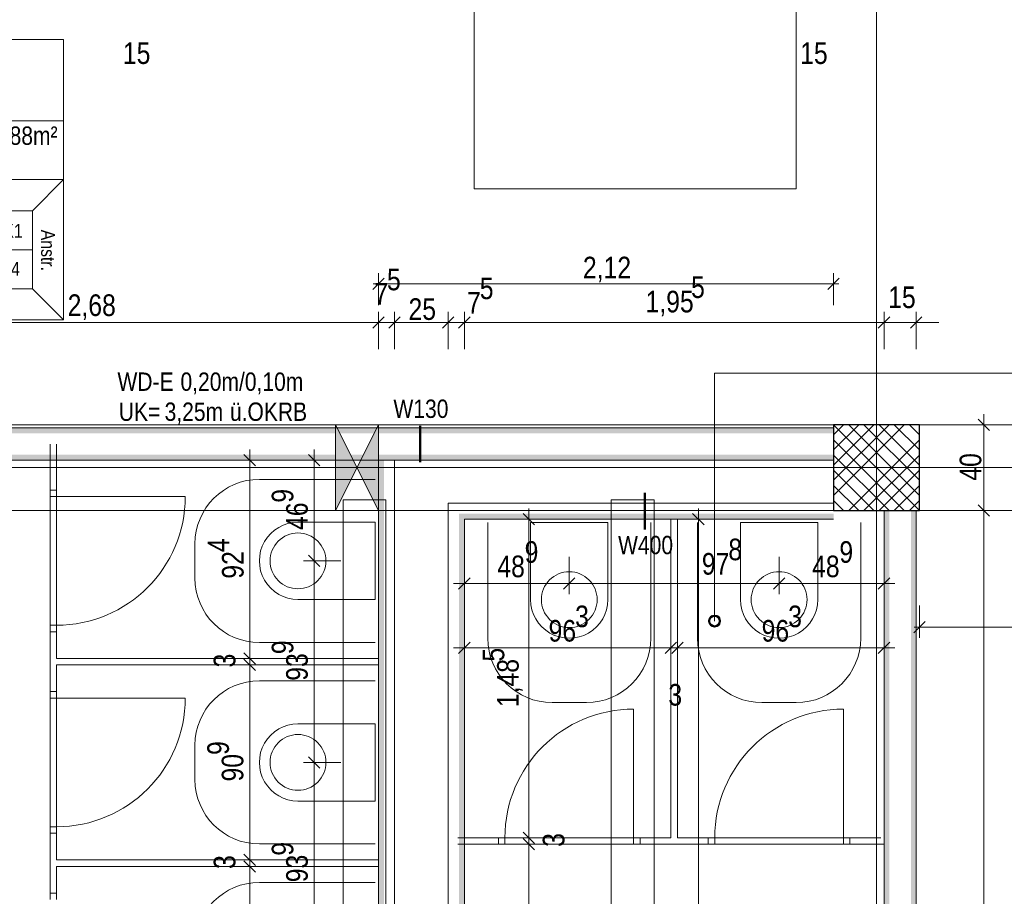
# Model space of a CAD drawing. Extents: x -634 to 300, y 62 to 1102.
# Tile 99 of 125: x -402 to -310, y 726 to 808. Entities that reach past the tile are written whole.
import ezdxf
from ezdxf.lldxf.tags import DXFTag

# ---------------------------------------------------------------- set-up
doc = ezdxf.new("R2010")
doc.units = 0
doc.layers.get('0').update_dxf_attribs({"lineweight": 13})
for name, color, linetype, lineweight, true_color in [('00 -Bauelemente -Gipskarton', 7, 'Continuous', 9, 0xff7fe6), ('30 -33 Aussenwände- 3 Aussenstützen', 7, 'Continuous', 50, 0x0000dd), ('30 -34 Innenwände- 11 Durchbruch', 4, 'Continuous', 9, 0x00ffff), ('30 -34 Innenwände- 2 nichttragend', 7, 'Continuous', 18, 0xff7fe6), ('30 -34 Innenwände- 4 Türen_Fenster', 9, 'Continuous', 15, 0x808080), ('30 -35 Decken- 1 Konstruktion-Träger- Stahlbeton', 7, 'Continuous', 13, 0x33aa00), ('60 -61 Ausstattung -1 Möbel -verdeckt', 9, 'grob-A06CPVZVL0', 13, 0x808080), ('70 -72 Beschriftung- 8 barrierefrei', 7, 'grob-A06CPVZVL0', 9, 0x888888), ('70 -75 Raumstempel- 1 Raumstempel-A06CPVZWL0', 1, 'Continuous', 50, 0xff0000), ('70 -75 Raumstempel-2 Verweislinie', 3, 'Continuous', 9, 0x00ff00), ('70 -76 Bemaßung- 2 Allgemein', 9, 'Continuous', 5, 0x808080)]:
    doc.layers.add(name, color=color, linetype=linetype, lineweight=lineweight, true_color=true_color)
for name, color, linetype, lineweight in [('30 -35 Decken- 1 Konstruktion-Träger- Stahl Hohlprofil', 7, 'grob-A06CPVZVL0', 9), ('40 -41 Abwasser_Wasser_Gas- 1 Abwasser + sanitäre Anlagen', 7, 'Continuous', 9), ('70 -71 Achsen- 1 Gebäudeachsen', 7, 'STRICHPUNKT2-A06CPW00L0', 18), ('70 -75 Raumstempel- 3 Wandstempel', 7, 'Continuous', 50), ('Keine-1-A06CPVZZL0', 7, 'Continuous', 15)]:
    doc.layers.add(name, color=color, linetype=linetype, lineweight=lineweight)
doc.styles.get("Standard").update_dxf_attribs({"font": 'ARIALN.TTF'})
tags = doc.linetypes.add('grob-A06CPVZVL0', pattern=[14, 3, -8, 3]).pattern_tags.tags
tags[8:9] = [DXFTag(74, 4), DXFTag(75, 0), DXFTag(340, '0'), DXFTag(46, 0.0), DXFTag(50, 0.0), DXFTag(44, 0.0), DXFTag(45, 0.0)]
tags[6:7] = [DXFTag(74, 4), DXFTag(75, 0), DXFTag(340, '0'), DXFTag(46, 0.0), DXFTag(50, 0.0), DXFTag(44, 0.0), DXFTag(45, 0.0)]
tags[4:5] = [DXFTag(74, 4), DXFTag(75, 0), DXFTag(340, '0'), DXFTag(46, 0.0), DXFTag(50, 0.0), DXFTag(44, 0.0), DXFTag(45, 0.0)]
tags = doc.linetypes.add('STRICHPUNKT2-A06CPW00L0', pattern=[12.7, 6.35, -3.175, 0, -3.175]).pattern_tags.tags
tags[10:11] = [DXFTag(74, 4), DXFTag(75, 0), DXFTag(340, '0'), DXFTag(46, 0.0), DXFTag(50, 0.0), DXFTag(44, 0.0), DXFTag(45, 0.0)]
tags[8:9] = [DXFTag(74, 4), DXFTag(75, 0), DXFTag(340, '0'), DXFTag(46, 0.0), DXFTag(50, 0.0), DXFTag(44, 0.0), DXFTag(45, 0.0)]
tags[6:7] = [DXFTag(74, 4), DXFTag(75, 0), DXFTag(340, '0'), DXFTag(46, 0.0), DXFTag(50, 0.0), DXFTag(44, 0.0), DXFTag(45, 0.0)]
tags[4:5] = [DXFTag(74, 4), DXFTag(75, 0), DXFTag(340, '0'), DXFTag(46, 0.0), DXFTag(50, 0.0), DXFTag(44, 0.0), DXFTag(45, 0.0)]

# ---------------------------------------------------------------- blocks, each defined once
blk = doc.blocks.new('Referenz-A06CPW02L0')
at = {"layer": '00 -Bauelemente -Gipskarton', "color": 0, "linetype": 'Continuous', "lineweight": 0, "ltscale": 0.13}
for points in [[(-435.333, 769.584), (-435.333, 769.334), (-326.033, 769.584), (-326.033, 769.334)], [(-435.333, 769.334), (-435.333, 769.084), (-326.033, 769.334), (-326.033, 769.084)], [(-326.033, 767.084), (-422.533, 767.084), (-326.033, 766.834), (-422.283, 766.834)], [(-326.033, 766.834), (-422.283, 766.834), (-326.033, 766.584), (-422.033, 766.584)], [(-368.433, 672.684), (-368.183, 672.684), (-368.433, 766.584), (-368.183, 766.584)], [(-368.183, 672.434), (-367.933, 672.434), (-368.183, 766.584), (-367.933, 766.584)], [(-360.933, 761.584), (-360.933, 672.184), (-360.683, 761.334), (-360.683, 672.434)], [(-326.033, 761.584), (-360.933, 761.584), (-326.033, 761.334), (-360.683, 761.334)], [(-321.333, 761.884), (-321.333, 640.184), (-321.083, 761.884), (-321.083, 639.934)], [(-321.083, 761.884), (-321.083, 639.934), (-320.833, 761.884), (-320.833, 639.684)], [(-318.833, 761.884), (-318.833, 637.684), (-318.583, 761.884), (-318.583, 637.434)], [(-318.583, 761.884), (-318.583, 637.434), (-318.333, 761.884), (-318.333, 637.184)], [(-360.683, 761.334), (-360.683, 672.434), (-360.433, 761.084), (-360.433, 672.684)], [(-326.033, 761.334), (-360.683, 761.334), (-326.033, 761.084), (-360.433, 761.084)]]:
    blk.add_solid(points, dxfattribs=at)
at = {"layer": '30 -33 Aussenwände- 3 Aussenstützen', "color": 0, "lineweight": 9}
for p, q in [((-326.033, 769.884), (-318.033, 761.884)), ((-319.448, 769.884), (-326.033, 763.298)), ((-320.862, 769.884), (-326.033, 764.712)), ((-322.276, 769.884), (-326.033, 766.126)), ((-323.69, 769.884), (-326.033, 767.54)), ((-325.104, 769.884), (-326.033, 768.955)), ((-324.619, 769.884), (-318.033, 763.298)), ((-323.205, 769.884), (-318.033, 764.712)), ((-321.791, 769.884), (-318.033, 766.126)), ((-320.376, 769.884), (-318.033, 767.54)), ((-318.962, 769.884), (-318.033, 768.955)), ((-326.033, 768.469), (-319.448, 761.884)), ((-318.033, 768.469), (-324.619, 761.884)), ((-326.033, 767.055), (-320.862, 761.884)), ((-318.033, 767.055), (-323.205, 761.884)), ((-322.033, 766.884), (-322.033, 764.884)), ((-326.033, 765.641), (-322.276, 761.884)), ((-323.033, 765.884), (-321.033, 765.884)), ((-318.033, 765.641), (-321.791, 761.884)), ((-326.033, 764.227), (-323.69, 761.884)), ((-318.033, 764.227), (-320.376, 761.884)), ((-326.033, 762.812), (-325.104, 761.884)), ((-318.033, 762.812), (-318.962, 761.884))]:
    blk.add_line(p, q, dxfattribs=at)
at = {"layer": '30 -33 Aussenwände- 3 Aussenstützen', "color": 0, "linetype": 'Continuous', "lineweight": 25, "ltscale": 0.25}
for p, q in [((-318.033, 769.884), (-326.033, 769.884)), ((-326.033, 769.884), (-326.033, 761.884)), ((-318.033, 761.884), (-318.033, 769.884)), ((-326.033, 761.884), (-318.033, 761.884))]:
    blk.add_line(p, q, dxfattribs=at)
at = {"layer": '30 -34 Innenwände- 11 Durchbruch', "color": 0, "linetype": 'Continuous', "ltscale": 0.13}
for p, q in [((-372.433, 769.884), (-368.433, 769.884)), ((-368.433, 769.884), (-372.433, 761.884)), ((-368.433, 761.884), (-372.433, 769.884)), ((-372.433, 761.884), (-372.433, 769.884)), ((-368.433, 761.884), (-368.433, 769.884)), ((-372.433, 761.884), (-368.433, 761.884))]:
    blk.add_line(p, q, dxfattribs=at)
for points in [[(-372.433, 761.884), (-372.433, 769.884), (-370.433, 765.884)], [(-370.433, 765.884), (-368.433, 769.884), (-368.433, 761.884)]]:
    blk.add_solid(points, dxfattribs=at)
at = {"layer": '30 -34 Innenwände- 2 nichttragend', "color": 0, "linetype": 'Continuous', "ltscale": 0.18}
for p, q in [((-435.333, 769.584), (-326.033, 769.584)), ((-399.033, 768.084), (-399.033, 763.794)), ((-398.433, 768.084), (-398.433, 763.794)), ((-422.033, 766.584), (-326.033, 766.584)), ((-368.433, 766.584), (-368.433, 672.684)), ((-366.933, 766.584), (-366.933, 672.684)), ((-399.033, 763.794), (-398.433, 763.794)), ((-399.033, 763.794), (-398.433, 763.794)), ((-361.933, 762.584), (-326.033, 762.584)), ((-361.933, 672.684), (-361.933, 762.584)), ((-318.333, 761.884), (-321.333, 761.884)), ((-321.333, 640.184), (-321.333, 761.884)), ((-318.333, 637.184), (-318.333, 761.884)), ((-360.433, 761.084), (-326.033, 761.084)), ((-360.433, 672.684), (-360.433, 761.084)), ((-341.183, 731.384), (-341.183, 761.084)), ((-340.583, 731.384), (-340.583, 761.084)), ((-399.033, 750.594), (-399.033, 745.014)), ((-399.033, 750.594), (-398.433, 750.594)), ((-399.033, 750.594), (-398.433, 750.594)), ((-398.433, 750.594), (-398.433, 748.104)), ((-398.433, 748.104), (-368.433, 748.104)), ((-398.433, 747.504), (-398.433, 745.014)), ((-398.433, 747.504), (-368.433, 747.504)), ((-399.033, 745.014), (-398.433, 745.014)), ((-399.033, 745.014), (-398.433, 745.014)), ((-399.033, 731.814), (-399.033, 726.234)), ((-399.033, 731.814), (-398.433, 731.814)), ((-399.033, 731.814), (-398.433, 731.814)), ((-398.433, 731.814), (-398.433, 729.324)), ((-361.033, 731.384), (-357.258, 731.384)), ((-357.258, 730.784), (-357.258, 731.384)), ((-357.258, 730.784), (-357.258, 731.384)), ((-344.058, 731.384), (-341.183, 731.384)), ((-344.058, 730.784), (-344.058, 731.384)), ((-344.058, 730.784), (-344.058, 731.384)), ((-340.583, 731.384), (-337.708, 731.384)), ((-337.708, 730.784), (-337.708, 731.384)), ((-337.708, 730.784), (-337.708, 731.384)), ((-324.508, 731.384), (-321.633, 731.384)), ((-324.508, 730.784), (-324.508, 731.384)), ((-324.508, 730.784), (-324.508, 731.384)), ((-361.033, 730.784), (-357.258, 730.784)), ((-344.058, 730.784), (-337.708, 730.784)), ((-324.508, 730.784), (-321.333, 730.784)), ((-398.433, 729.324), (-368.433, 729.324)), ((-398.433, 728.724), (-398.433, 726.234)), ((-398.433, 728.724), (-368.433, 728.724)), ((-399.033, 726.234), (-398.433, 726.234)), ((-399.033, 726.234), (-398.433, 726.234))]:
    blk.add_line(p, q, dxfattribs=at)
at = {"layer": '30 -34 Innenwände- 4 Türen_Fenster', "color": 0}
for p, q in [((-399.033, 763.194), (-399.033, 763.794)), ((-399.033, 763.794), (-398.433, 763.794)), ((-398.433, 763.794), (-398.433, 763.194)), ((-398.433, 763.194), (-399.033, 763.194)), ((-399.033, 750.594), (-399.033, 751.194)), ((-399.033, 751.194), (-398.433, 751.194)), ((-398.433, 750.594), (-399.033, 750.594)), ((-398.433, 751.194), (-398.433, 750.594)), ((-399.033, 744.414), (-399.033, 745.014)), ((-399.033, 745.014), (-398.433, 745.014)), ((-398.433, 745.014), (-398.433, 744.414)), ((-398.433, 744.414), (-399.033, 744.414)), ((-399.033, 731.814), (-399.033, 732.414)), ((-399.033, 732.414), (-398.433, 732.414)), ((-398.433, 732.414), (-398.433, 731.814)), ((-398.433, 731.814), (-399.033, 731.814)), ((-357.258, 731.384), (-356.658, 731.384)), ((-357.258, 730.784), (-357.258, 731.384)), ((-356.658, 731.384), (-356.658, 730.784)), ((-344.658, 731.384), (-344.058, 731.384)), ((-344.658, 730.784), (-344.658, 731.384)), ((-344.058, 731.384), (-344.058, 730.784)), ((-337.708, 731.384), (-337.108, 731.384)), ((-337.708, 730.784), (-337.708, 731.384)), ((-337.108, 731.384), (-337.108, 730.784)), ((-325.108, 731.384), (-324.508, 731.384)), ((-325.108, 730.784), (-325.108, 731.384)), ((-324.508, 731.384), (-324.508, 730.784)), ((-356.658, 730.784), (-357.258, 730.784)), ((-344.058, 730.784), (-344.658, 730.784)), ((-337.108, 730.784), (-337.708, 730.784)), ((-324.508, 730.784), (-325.108, 730.784)), ((-399.033, 725.634), (-399.033, 726.234)), ((-399.033, 726.234), (-398.433, 726.234)), ((-398.433, 726.234), (-398.433, 725.634))]:
    blk.add_line(p, q, dxfattribs=at)
at = {"layer": '30 -34 Innenwände- 4 Türen_Fenster', "color": 0, "linetype": 'Continuous', "ltscale": 0.15}
for p, q in [((-399.033, 763.194), (-398.433, 763.194)), ((-399.033, 751.194), (-399.033, 763.194)), ((-399.033, 763.194), (-399.033, 751.194)), ((-398.433, 763.194), (-398.433, 751.194)), ((-398.433, 763.194), (-398.433, 751.194)), ((-398.433, 751.194), (-399.033, 751.194)), ((-399.033, 744.414), (-398.433, 744.414)), ((-399.033, 732.414), (-399.033, 744.414)), ((-399.033, 744.414), (-399.033, 732.414)), ((-398.433, 744.414), (-398.433, 732.414)), ((-398.433, 744.414), (-398.433, 732.414)), ((-398.433, 732.414), (-399.033, 732.414)), ((-356.658, 730.784), (-356.658, 731.384)), ((-356.658, 731.384), (-344.658, 731.384)), ((-356.658, 731.384), (-344.658, 731.384)), ((-344.658, 731.384), (-344.658, 730.784)), ((-337.108, 730.784), (-337.108, 731.384)), ((-337.108, 731.384), (-325.108, 731.384)), ((-337.108, 731.384), (-325.108, 731.384)), ((-325.108, 731.384), (-325.108, 730.784)), ((-344.658, 730.784), (-356.658, 730.784)), ((-356.658, 730.784), (-344.658, 730.784)), ((-325.108, 730.784), (-337.108, 730.784)), ((-337.108, 730.784), (-325.108, 730.784))]:
    blk.add_line(p, q, dxfattribs=at)
at = {"layer": '30 -34 Innenwände- 4 Türen_Fenster', "color": 0, "linetype": 'grob-A06CPVZVL0', "ltscale": 0.15}
for p, q in [((-398.433, 763.194), (-386.433, 763.194)), ((-398.433, 744.414), (-386.433, 744.414)), ((-344.658, 731.384), (-344.658, 743.384)), ((-325.108, 731.384), (-325.108, 743.384))]:
    blk.add_line(p, q, dxfattribs=at)
for centre, major_axis in [((-398.433, 763.194), (0, -12)), ((-398.433, 744.414), (0, -12)), ((-344.658, 731.384), (0, 12)), ((-325.108, 731.384), (0, 12))]:
    blk.add_ellipse(centre, major_axis=major_axis, ratio=1, start_param=0, end_param=1.570796, dxfattribs=at)
at = {"layer": '30 -35 Decken- 1 Konstruktion-Träger- Stahl Hohlprofil', "color": 0, "linetype": 'grob-A06CPVZVL0', "ltscale": 0.13}
for p, q in [((-371.733, 603.884), (-371.733, 762.884)), ((-371.733, 762.884), (-367.733, 762.884)), ((-367.733, 762.884), (-367.733, 603.884)), ((-346.753, 603.884), (-346.753, 762.884)), ((-346.753, 762.884), (-342.753, 762.884)), ((-342.753, 762.884), (-342.753, 603.884))]:
    blk.add_line(p, q, dxfattribs=at)
at = {"layer": '30 -35 Decken- 1 Konstruktion-Träger- Stahlbeton', "color": 0, "linetype": 'grob-A06CPVZVL0', "lineweight": -2, "ltscale": 0.13}
for p, q in [((3.967, 769.884), (-554.534, 769.884)), ((3.967, 761.884), (-554.534, 761.884))]:
    blk.add_line(p, q, dxfattribs=at)
at = {"layer": '40 -41 Abwasser_Wasser_Gas- 1 Abwasser + sanitäre Anlagen', "color": 0, "linetype": 'Continuous', "ltscale": 0.13}
for p, q in [((-368.733, 760.794), (-375.933, 760.794)), ((-368.733, 753.594), (-368.733, 760.794)), ((-347.058, 760.784), (-354.258, 760.784)), ((-354.258, 760.784), (-354.258, 753.584)), ((-347.058, 753.584), (-347.058, 760.784)), ((-334.708, 760.784), (-327.508, 760.784)), ((-334.708, 753.584), (-334.708, 760.784)), ((-327.508, 760.784), (-327.508, 753.584)), ((-377.159, 759.486), (-376.928, 759.596)), ((-376.928, 759.596), (-376.688, 759.682)), ((-376.688, 759.682), (-376.441, 759.744)), ((-376.441, 759.744), (-376.188, 759.781)), ((-376.188, 759.781), (-375.933, 759.794)), ((-375.933, 759.794), (-375.678, 759.781)), ((-375.678, 759.781), (-375.426, 759.744)), ((-375.426, 759.744), (-375.179, 759.682)), ((-375.179, 759.682), (-374.938, 759.596)), ((-374.938, 759.596), (-374.708, 759.486)), ((-378.095, 758.638), (-377.943, 758.843)), ((-377.943, 758.843), (-377.772, 759.032)), ((-377.772, 759.032), (-377.583, 759.203)), ((-377.583, 759.203), (-377.378, 759.355)), ((-377.378, 759.355), (-377.159, 759.486)), ((-374.708, 759.486), (-374.489, 759.355)), ((-374.489, 759.355), (-374.284, 759.203)), ((-374.284, 759.203), (-374.095, 759.032)), ((-374.095, 759.032), (-373.923, 758.843)), ((-373.923, 758.843), (-373.772, 758.638)), ((-378.483, 757.701), (-378.421, 757.948)), ((-378.421, 757.948), (-378.335, 758.188)), ((-378.335, 758.188), (-378.226, 758.419)), ((-378.226, 758.419), (-378.095, 758.638)), ((-373.772, 758.638), (-373.64, 758.419)), ((-373.64, 758.419), (-373.531, 758.188)), ((-373.531, 758.188), (-373.445, 757.948)), ((-373.445, 757.948), (-373.383, 757.701)), ((-378.533, 757.194), (-378.521, 757.448)), ((-378.521, 756.939), (-378.533, 757.194)), ((-378.521, 757.448), (-378.483, 757.701)), ((-378.483, 756.686), (-378.521, 756.939)), ((-373.383, 757.701), (-373.346, 757.448)), ((-373.346, 756.939), (-373.383, 756.686)), ((-373.346, 757.448), (-373.333, 757.194)), ((-373.333, 757.194), (-373.346, 756.939)), ((-378.421, 756.439), (-378.483, 756.686)), ((-378.335, 756.199), (-378.421, 756.439)), ((-378.226, 755.968), (-378.335, 756.199)), ((-378.095, 755.749), (-378.226, 755.968)), ((-373.64, 755.968), (-373.772, 755.749)), ((-373.531, 756.199), (-373.64, 755.968)), ((-373.445, 756.439), (-373.531, 756.199)), ((-373.383, 756.686), (-373.445, 756.439)), ((-351.884, 755.876), (-351.653, 755.986)), ((-351.653, 755.986), (-351.413, 756.072)), ((-351.413, 756.072), (-351.166, 756.134)), ((-351.166, 756.134), (-350.913, 756.171)), ((-350.913, 756.171), (-350.658, 756.184)), ((-350.658, 756.184), (-350.403, 756.171)), ((-350.403, 756.171), (-350.151, 756.134)), ((-350.151, 756.134), (-349.904, 756.072)), ((-349.904, 756.072), (-349.663, 755.986)), ((-349.663, 755.986), (-349.433, 755.876)), ((-332.103, 755.986), (-332.334, 755.876)), ((-331.863, 756.072), (-332.103, 755.986)), ((-331.616, 756.134), (-331.863, 756.072)), ((-331.363, 756.171), (-331.616, 756.134)), ((-331.108, 756.184), (-331.363, 756.171)), ((-330.853, 756.171), (-331.108, 756.184)), ((-330.601, 756.134), (-330.853, 756.171)), ((-330.354, 756.072), (-330.601, 756.134)), ((-330.113, 755.986), (-330.354, 756.072)), ((-329.883, 755.876), (-330.113, 755.986)), ((-377.943, 755.544), (-378.095, 755.749)), ((-377.772, 755.355), (-377.943, 755.544)), ((-377.583, 755.184), (-377.772, 755.355)), ((-377.378, 755.032), (-377.583, 755.184)), ((-377.159, 754.901), (-377.378, 755.032)), ((-374.489, 755.032), (-374.708, 754.901)), ((-374.284, 755.184), (-374.489, 755.032)), ((-374.095, 755.355), (-374.284, 755.184)), ((-373.923, 755.544), (-374.095, 755.355)), ((-373.772, 755.749), (-373.923, 755.544)), ((-352.951, 754.809), (-352.82, 755.028)), ((-352.82, 755.028), (-352.668, 755.233)), ((-352.668, 755.233), (-352.497, 755.422)), ((-352.497, 755.422), (-352.308, 755.593)), ((-352.308, 755.593), (-352.103, 755.745)), ((-352.103, 755.745), (-351.884, 755.876)), ((-349.433, 755.876), (-349.214, 755.745)), ((-349.214, 755.745), (-349.009, 755.593)), ((-349.009, 755.593), (-348.82, 755.422)), ((-348.82, 755.422), (-348.648, 755.233)), ((-348.648, 755.233), (-348.497, 755.028)), ((-348.497, 755.028), (-348.365, 754.809)), ((-333.27, 755.028), (-333.401, 754.809)), ((-333.118, 755.233), (-333.27, 755.028)), ((-332.947, 755.422), (-333.118, 755.233)), ((-332.758, 755.593), (-332.947, 755.422)), ((-332.553, 755.745), (-332.758, 755.593)), ((-332.334, 755.876), (-332.553, 755.745)), ((-329.664, 755.745), (-329.883, 755.876)), ((-329.459, 755.593), (-329.664, 755.745)), ((-329.27, 755.422), (-329.459, 755.593)), ((-329.098, 755.233), (-329.27, 755.422)), ((-328.947, 755.028), (-329.098, 755.233)), ((-328.815, 754.809), (-328.947, 755.028)), ((-376.928, 754.791), (-377.159, 754.901)), ((-376.688, 754.705), (-376.928, 754.791)), ((-376.441, 754.643), (-376.688, 754.705)), ((-376.188, 754.606), (-376.441, 754.643)), ((-375.933, 754.594), (-376.188, 754.606)), ((-375.678, 754.606), (-375.933, 754.594)), ((-375.426, 754.643), (-375.678, 754.606)), ((-375.179, 754.705), (-375.426, 754.643)), ((-374.938, 754.791), (-375.179, 754.705)), ((-374.708, 754.901), (-374.938, 754.791)), ((-353.246, 753.838), (-353.208, 754.091)), ((-353.208, 754.091), (-353.146, 754.338)), ((-353.146, 754.338), (-353.06, 754.578)), ((-353.06, 754.578), (-352.951, 754.809)), ((-348.365, 754.809), (-348.256, 754.578)), ((-348.256, 754.578), (-348.17, 754.338)), ((-348.17, 754.338), (-348.108, 754.091)), ((-348.108, 754.091), (-348.071, 753.838)), ((-333.658, 754.091), (-333.696, 753.838)), ((-333.596, 754.338), (-333.658, 754.091)), ((-333.51, 754.578), (-333.596, 754.338)), ((-333.401, 754.809), (-333.51, 754.578)), ((-328.706, 754.578), (-328.815, 754.809)), ((-328.62, 754.338), (-328.706, 754.578)), ((-328.558, 754.091), (-328.62, 754.338)), ((-328.521, 753.838), (-328.558, 754.091)), ((-375.933, 753.594), (-368.733, 753.594)), ((-353.258, 753.584), (-353.246, 753.838)), ((-353.246, 753.329), (-353.258, 753.584)), ((-353.208, 753.076), (-353.246, 753.329)), ((-348.071, 753.329), (-348.108, 753.076)), ((-348.071, 753.838), (-348.058, 753.584)), ((-348.058, 753.584), (-348.071, 753.329)), ((-333.696, 753.838), (-333.708, 753.584)), ((-333.708, 753.584), (-333.696, 753.329)), ((-333.696, 753.329), (-333.658, 753.076)), ((-328.558, 753.076), (-328.521, 753.329)), ((-328.508, 753.584), (-328.521, 753.838)), ((-328.521, 753.329), (-328.508, 753.584)), ((-353.146, 752.829), (-353.208, 753.076)), ((-353.06, 752.589), (-353.146, 752.829)), ((-352.951, 752.358), (-353.06, 752.589)), ((-352.82, 752.139), (-352.951, 752.358)), ((-348.365, 752.358), (-348.497, 752.139)), ((-348.256, 752.589), (-348.365, 752.358)), ((-348.17, 752.829), (-348.256, 752.589)), ((-348.108, 753.076), (-348.17, 752.829)), ((-333.658, 753.076), (-333.596, 752.829)), ((-333.596, 752.829), (-333.51, 752.589)), ((-333.51, 752.589), (-333.401, 752.358)), ((-333.401, 752.358), (-333.27, 752.139)), ((-328.947, 752.139), (-328.815, 752.358)), ((-328.815, 752.358), (-328.706, 752.589)), ((-328.706, 752.589), (-328.62, 752.829)), ((-328.62, 752.829), (-328.558, 753.076)), ((-352.668, 751.934), (-352.82, 752.139)), ((-352.497, 751.745), (-352.668, 751.934)), ((-352.308, 751.574), (-352.497, 751.745)), ((-352.103, 751.422), (-352.308, 751.574)), ((-351.884, 751.291), (-352.103, 751.422)), ((-349.214, 751.422), (-349.433, 751.291)), ((-349.009, 751.574), (-349.214, 751.422)), ((-348.82, 751.745), (-349.009, 751.574)), ((-348.648, 751.934), (-348.82, 751.745)), ((-348.497, 752.139), (-348.648, 751.934)), ((-333.27, 752.139), (-333.118, 751.934)), ((-333.118, 751.934), (-332.947, 751.745)), ((-332.947, 751.745), (-332.758, 751.574)), ((-332.758, 751.574), (-332.553, 751.422)), ((-332.553, 751.422), (-332.334, 751.291)), ((-329.883, 751.291), (-329.664, 751.422)), ((-329.664, 751.422), (-329.459, 751.574)), ((-329.459, 751.574), (-329.27, 751.745)), ((-329.27, 751.745), (-329.098, 751.934)), ((-329.098, 751.934), (-328.947, 752.139)), ((-351.653, 751.181), (-351.884, 751.291)), ((-351.413, 751.095), (-351.653, 751.181)), ((-351.166, 751.033), (-351.413, 751.095)), ((-350.913, 750.996), (-351.166, 751.033)), ((-350.658, 750.984), (-350.913, 750.996)), ((-350.403, 750.996), (-350.658, 750.984)), ((-350.151, 751.033), (-350.403, 750.996)), ((-349.904, 751.095), (-350.151, 751.033)), ((-349.663, 751.181), (-349.904, 751.095)), ((-349.433, 751.291), (-349.663, 751.181)), ((-332.334, 751.291), (-332.103, 751.181)), ((-332.103, 751.181), (-331.863, 751.095)), ((-331.863, 751.095), (-331.616, 751.033)), ((-331.616, 751.033), (-331.363, 750.996)), ((-331.363, 750.996), (-331.108, 750.984)), ((-331.108, 750.984), (-330.853, 750.996)), ((-330.853, 750.996), (-330.601, 751.033)), ((-330.601, 751.033), (-330.354, 751.095)), ((-330.354, 751.095), (-330.113, 751.181)), ((-330.113, 751.181), (-329.883, 751.291)), ((-375.933, 742.014), (-368.733, 742.014)), ((-368.733, 742.014), (-368.733, 734.814)), ((-377.583, 740.423), (-377.772, 740.252)), ((-377.378, 740.575), (-377.583, 740.423)), ((-377.159, 740.706), (-377.378, 740.575)), ((-376.928, 740.816), (-377.159, 740.706)), ((-376.688, 740.902), (-376.928, 740.816)), ((-376.441, 740.964), (-376.688, 740.902)), ((-376.188, 741.001), (-376.441, 740.964)), ((-375.933, 741.014), (-376.188, 741.001)), ((-375.678, 741.001), (-375.933, 741.014)), ((-375.426, 740.964), (-375.678, 741.001)), ((-375.179, 740.902), (-375.426, 740.964)), ((-374.938, 740.816), (-375.179, 740.902)), ((-374.708, 740.706), (-374.938, 740.816)), ((-374.489, 740.575), (-374.708, 740.706)), ((-374.284, 740.423), (-374.489, 740.575)), ((-374.095, 740.252), (-374.284, 740.423)), ((-378.335, 739.408), (-378.421, 739.168)), ((-378.226, 739.639), (-378.335, 739.408)), ((-378.095, 739.858), (-378.226, 739.639)), ((-377.943, 740.063), (-378.095, 739.858)), ((-377.772, 740.252), (-377.943, 740.063)), ((-373.923, 740.063), (-374.095, 740.252)), ((-373.772, 739.858), (-373.923, 740.063)), ((-373.64, 739.639), (-373.772, 739.858)), ((-373.531, 739.408), (-373.64, 739.639)), ((-373.445, 739.168), (-373.531, 739.408)), ((-378.521, 738.668), (-378.533, 738.414)), ((-378.483, 738.921), (-378.521, 738.668)), ((-378.421, 739.168), (-378.483, 738.921)), ((-373.383, 738.921), (-373.445, 739.168)), ((-373.346, 738.668), (-373.383, 738.921)), ((-373.333, 738.414), (-373.346, 738.668)), ((-378.533, 738.414), (-378.521, 738.159)), ((-378.521, 738.159), (-378.483, 737.906)), ((-378.483, 737.906), (-378.421, 737.659)), ((-378.421, 737.659), (-378.335, 737.419)), ((-373.531, 737.419), (-373.445, 737.659)), ((-373.445, 737.659), (-373.383, 737.906)), ((-373.383, 737.906), (-373.346, 738.159)), ((-373.346, 738.159), (-373.333, 738.414)), ((-378.335, 737.419), (-378.226, 737.188)), ((-378.226, 737.188), (-378.095, 736.969)), ((-378.095, 736.969), (-377.943, 736.764)), ((-377.943, 736.764), (-377.772, 736.575)), ((-374.095, 736.575), (-373.923, 736.764)), ((-373.923, 736.764), (-373.772, 736.969)), ((-373.772, 736.969), (-373.64, 737.188)), ((-373.64, 737.188), (-373.531, 737.419)), ((-377.772, 736.575), (-377.583, 736.404)), ((-377.583, 736.404), (-377.378, 736.252)), ((-377.378, 736.252), (-377.159, 736.121)), ((-377.159, 736.121), (-376.928, 736.011)), ((-376.928, 736.011), (-376.688, 735.925)), ((-376.688, 735.925), (-376.441, 735.863)), ((-376.441, 735.863), (-376.188, 735.826)), ((-376.188, 735.826), (-375.933, 735.814)), ((-375.933, 735.814), (-375.678, 735.826)), ((-375.678, 735.826), (-375.426, 735.863)), ((-375.426, 735.863), (-375.179, 735.925)), ((-375.179, 735.925), (-374.938, 736.011)), ((-374.938, 736.011), (-374.708, 736.121)), ((-374.708, 736.121), (-374.489, 736.252)), ((-374.489, 736.252), (-374.284, 736.404)), ((-374.284, 736.404), (-374.095, 736.575)), ((-368.733, 734.814), (-375.933, 734.814))]:
    blk.add_line(p, q, dxfattribs=at)
for centre, major_axis in [((-375.933, 757.194), (0, 3.6)), ((-350.658, 753.584), (-3.6, 0)), ((-331.108, 753.584), (-3.6, 0)), ((-375.933, 738.414), (0, 3.6))]:
    blk.add_ellipse(centre, major_axis=major_axis, ratio=1, start_param=0, end_param=3.141593, dxfattribs=at)
at = {"layer": '60 -61 Ausstattung -1 Möbel -verdeckt', "color": 0, "linetype": 'grob-A06CPVZVL0', "lineweight": -2, "ltscale": 0.13}
for p, q in [((-379.533, 764.794), (-368.733, 764.794)), ((-358.258, 749.984), (-358.258, 760.784)), ((-343.058, 760.784), (-343.058, 749.984)), ((-338.708, 760.784), (-338.708, 749.984)), ((-323.508, 749.984), (-323.508, 760.784)), ((-385.533, 755.594), (-385.533, 758.794)), ((-368.733, 749.594), (-379.533, 749.594)), ((-368.733, 746.014), (-379.533, 746.014)), ((-349.058, 743.984), (-352.258, 743.984)), ((-332.708, 743.984), (-329.508, 743.984)), ((-385.533, 740.014), (-385.533, 736.814)), ((-379.533, 730.814), (-368.733, 730.814)), ((-379.533, 727.234), (-368.733, 727.234))]:
    blk.add_line(p, q, dxfattribs=at)
for centre, major_axis in [((-379.533, 758.794), (0, 6)), ((-379.533, 755.594), (-6, 0)), ((-352.258, 749.984), (-6, 0)), ((-349.058, 749.984), (0, -6)), ((-332.708, 749.984), (-6, 0)), ((-329.508, 749.984), (0, -6)), ((-379.533, 740.014), (0, 6)), ((-379.533, 736.814), (-6, 0)), ((-379.533, 721.234), (0, 6))]:
    blk.add_ellipse(centre, major_axis=major_axis, ratio=1, start_param=0, end_param=1.570796, dxfattribs=at)
at = {"layer": '70 -71 Achsen- 1 Gebäudeachsen', "color": 0, "linetype": 'STRICHPUNKT2-A06CPW00L0', "ltscale": 0.18}
for p, q in [((-322.033, 1075.824), (-322.033, 76.384)), ((-554.534, 765.884), (92.907, 765.884))]:
    blk.add_line(p, q, dxfattribs=at)
at = {"layer": '70 -72 Beschriftung- 8 barrierefrei', "color": 0, "linetype": 'grob-A06CPVZVL0', "ltscale": 0.13}
for p, q in [((-359.533, 791.884), (-359.533, 821.884)), ((-329.533, 821.884), (-329.533, 791.884)), ((-329.533, 791.884), (-359.533, 791.884))]:
    blk.add_line(p, q, dxfattribs=at)
at = {"layer": '70 -75 Raumstempel- 1 Raumstempel-A06CPVZWL0', "color": 0, "lineweight": 9}
for p, q in [((-397.786, 805.801), (-434.11, 805.801)), ((-397.786, 779.662), (-397.786, 805.801)), ((-397.786, 798.206), (-434.11, 798.206)), ((-397.786, 792.732), (-412.381, 792.732)), ((-400.669, 789.834), (-397.786, 792.732)), ((-409.498, 789.834), (-400.669, 789.834)), ((-400.669, 782.559), (-400.669, 789.834)), ((-400.669, 786.197), (-409.498, 786.197)), ((-409.498, 782.559), (-400.669, 782.559)), ((-400.669, 782.559), (-397.786, 779.662)), ((-397.786, 779.662), (-434.11, 779.662))]:
    blk.add_line(p, q, dxfattribs=at)
at = {"layer": '70 -75 Raumstempel- 3 Wandstempel', "color": 0, "linetype": 'Continuous', "ltscale": 0.5}
for p, q in [((-364.538, 769.784), (-364.538, 766.384)), ((-343.608, 760.134), (-343.608, 763.534))]:
    blk.add_line(p, q, dxfattribs=at)
at = {"layer": '70 -75 Raumstempel-2 Verweislinie', "color": 0, "linetype": 'Continuous', "ltscale": 0.13}
for p, q in [((-337.117, 751.587), (-337.117, 774.679)), ((-337.117, 774.679), (-307.976, 774.679))]:
    blk.add_line(p, q, dxfattribs=at)
at = {"layer": '70 -75 Raumstempel-2 Verweislinie', "color": 0, "linetype": 'ByBlock', "lineweight": 50, "ltscale": 0.5}
blk.add_circle((-337.117, 751.587), 0.5, dxfattribs=at)
at = {"layer": '70 -76 Bemaßung- 2 Allgemein', "color": 0, "linetype": 'Continuous', "ltscale": 0.13}
for p, q in [((-368.964, 782.494), (-367.903, 783.555)), ((-368.433, 781.024), (-368.433, 784.024)), ((-325.503, 783.555), (-326.564, 782.494)), ((-326.033, 781.024), (-326.033, 784.024)), ((-368.933, 783.024), (-367.373, 783.024)), ((-327.094, 783.024), (-367.373, 783.024)), ((-325.533, 783.024), (-327.094, 783.024)), ((-368.433, 776.917), (-368.433, 780.417)), ((-368.433, 776.917), (-368.433, 780.417)), ((-366.933, 776.917), (-366.933, 780.417)), ((-366.933, 776.917), (-366.933, 780.417)), ((-361.933, 776.917), (-361.933, 780.417)), ((-361.933, 776.917), (-361.933, 780.417)), ((-360.433, 776.917), (-360.433, 780.417)), ((-360.433, 776.917), (-360.433, 780.417)), ((-321.333, 776.917), (-321.333, 780.417)), ((-321.333, 776.917), (-321.333, 780.417)), ((-318.333, 776.917), (-318.333, 780.417)), ((-369.494, 779.417), (-420.973, 779.417)), ((-369.494, 779.417), (-370.554, 779.417)), ((-367.433, 779.417), (-369.494, 779.417)), ((-367.433, 779.417), (-369.494, 779.417)), ((-366.933, 779.417), (-368.433, 779.417)), ((-367.933, 779.417), (-365.873, 779.417)), ((-367.933, 779.417), (-365.873, 779.417)), ((-365.873, 779.417), (-364.813, 779.417)), ((-362.994, 779.417), (-365.873, 779.417)), ((-362.994, 779.417), (-364.054, 779.417)), ((-360.933, 779.417), (-362.994, 779.417)), ((-360.933, 779.417), (-362.994, 779.417)), ((-360.433, 779.417), (-361.933, 779.417)), ((-361.433, 779.417), (-359.373, 779.417)), ((-361.433, 779.417), (-359.373, 779.417)), ((-359.373, 779.417), (-358.313, 779.417)), ((-322.394, 779.417), (-359.373, 779.417)), ((-322.394, 779.417), (-323.454, 779.417)), ((-320.333, 779.417), (-322.394, 779.417)), ((-320.333, 779.417), (-322.394, 779.417)), ((-318.333, 779.417), (-321.333, 779.417)), ((-319.333, 779.417), (-317.273, 779.417)), ((-317.273, 779.417), (-316.213, 779.417)), ((-312.033, 770.884), (-312.033, 768.823)), ((-314.533, 769.884), (-311.033, 769.884)), ((-312.033, 762.944), (-312.033, 768.823)), ((-380.433, 767.584), (-380.433, 765.523)), ((-374.433, 767.584), (-374.433, 765.523)), ((-377.933, 766.584), (-381.433, 766.584)), ((-371.933, 766.584), (-375.433, 766.584)), ((-380.433, 749.164), (-380.433, 765.523)), ((-374.433, 758.254), (-374.433, 765.523)), ((-312.033, 760.884), (-312.033, 762.944)), ((-312.033, 762.884), (-312.033, 760.823)), ((-354.433, 762.084), (-354.433, 760.023)), ((-338.633, 762.084), (-338.633, 760.023)), ((-314.533, 761.884), (-311.033, 761.884)), ((-314.533, 761.884), (-311.033, 761.884)), ((-356.933, 761.084), (-353.433, 761.084)), ((-341.133, 761.084), (-337.633, 761.084)), ((-312.033, 638.244), (-312.033, 760.823)), ((-354.433, 732.444), (-354.433, 760.023)), ((-338.633, 673.744), (-338.633, 760.023)), ((-374.433, 756.194), (-374.433, 758.254)), ((-374.433, 758.194), (-374.433, 756.133)), ((-371.933, 757.194), (-375.433, 757.194)), ((-371.933, 757.194), (-375.433, 757.194)), ((-360.433, 757.584), (-360.433, 754.084)), ((-350.658, 757.584), (-350.658, 754.084)), ((-350.658, 757.584), (-350.658, 754.084)), ((-331.108, 757.584), (-331.108, 754.084)), ((-331.108, 757.584), (-331.108, 754.084)), ((-321.333, 757.584), (-321.333, 754.084)), ((-374.433, 739.474), (-374.433, 756.133)), ((-361.433, 755.084), (-359.373, 755.084)), ((-359.373, 755.084), (-351.719, 755.084)), ((-349.658, 755.084), (-351.719, 755.084)), ((-351.658, 755.084), (-349.598, 755.084)), ((-349.598, 755.084), (-332.169, 755.084)), ((-330.108, 755.084), (-332.169, 755.084)), ((-332.108, 755.084), (-330.048, 755.084)), ((-330.048, 755.084), (-322.394, 755.084)), ((-320.333, 755.084), (-322.394, 755.084)), ((-318.033, 753.024), (-318.033, 750.024)), ((-360.433, 751.584), (-360.433, 748.084)), ((-341.183, 751.584), (-341.183, 748.084)), ((-341.183, 751.584), (-341.183, 748.084)), ((-340.583, 751.584), (-340.583, 748.084)), ((-340.583, 751.584), (-340.583, 748.084)), ((-321.333, 751.584), (-321.333, 748.084)), ((-318.564, 750.494), (-317.503, 751.555)), ((-318.533, 751.024), (-316.973, 751.024)), ((-270.594, 751.024), (-316.973, 751.024)), ((-380.433, 749.164), (-380.433, 750.224)), ((-380.433, 747.104), (-380.433, 749.164)), ((-380.433, 747.104), (-380.433, 749.164)), ((-361.433, 749.084), (-359.373, 749.084)), ((-359.373, 749.084), (-342.244, 749.084)), ((-342.244, 749.084), (-343.304, 749.084)), ((-340.183, 749.084), (-342.244, 749.084)), ((-340.183, 749.084), (-342.244, 749.084)), ((-341.583, 749.084), (-339.523, 749.084)), ((-341.583, 749.084), (-339.523, 749.084)), ((-341.183, 749.084), (-340.583, 749.084)), ((-339.523, 749.084), (-322.394, 749.084)), ((-339.523, 749.084), (-338.463, 749.084)), ((-320.333, 749.084), (-322.394, 749.084)), ((-377.933, 748.104), (-381.433, 748.104)), ((-377.933, 748.104), (-381.433, 748.104)), ((-380.433, 748.504), (-380.433, 746.443)), ((-380.433, 748.504), (-380.433, 746.443)), ((-380.433, 747.504), (-380.433, 748.104)), ((-377.933, 747.504), (-381.433, 747.504)), ((-377.933, 747.504), (-381.433, 747.504)), ((-380.433, 746.443), (-380.433, 745.383)), ((-380.433, 730.384), (-380.433, 746.443)), ((-374.433, 737.414), (-374.433, 739.474)), ((-374.433, 739.414), (-374.433, 737.353)), ((-371.933, 738.414), (-375.433, 738.414)), ((-371.933, 738.414), (-375.433, 738.414)), ((-374.433, 720.694), (-374.433, 737.353)), ((-354.433, 732.444), (-354.433, 733.504)), ((-354.433, 730.384), (-354.433, 732.444)), ((-354.433, 730.384), (-354.433, 732.444)), ((-380.433, 730.384), (-380.433, 731.444)), ((-356.933, 731.384), (-353.433, 731.384)), ((-356.933, 731.384), (-353.433, 731.384)), ((-354.433, 731.784), (-354.433, 729.723)), ((-354.433, 731.784), (-354.433, 729.723)), ((-354.433, 730.784), (-354.433, 731.384)), ((-380.433, 728.324), (-380.433, 730.384)), ((-380.433, 728.324), (-380.433, 730.384)), ((-356.933, 730.784), (-353.433, 730.784)), ((-356.933, 730.784), (-353.433, 730.784)), ((-377.933, 729.324), (-381.433, 729.324)), ((-377.933, 729.324), (-381.433, 729.324)), ((-380.433, 729.724), (-380.433, 727.663)), ((-380.433, 729.724), (-380.433, 727.663)), ((-380.433, 728.724), (-380.433, 729.324)), ((-354.433, 729.723), (-354.433, 728.663)), ((-354.433, 701.244), (-354.433, 729.723)), ((-377.933, 728.724), (-381.433, 728.724)), ((-377.933, 728.724), (-381.433, 728.724)), ((-380.433, 727.663), (-380.433, 726.603)), ((-380.433, 711.604), (-380.433, 727.663))]:
    blk.add_line(p, q, dxfattribs=at)
at = {"layer": '70 -76 Bemaßung- 2 Allgemein', "color": 0, "linetype": 'Continuous', "lineweight": 20, "ltscale": 0.2}
for p, q in [((-367.903, 779.948), (-368.964, 778.886)), ((-367.903, 779.948), (-368.964, 778.886)), ((-367.464, 778.886), (-366.403, 779.948)), ((-367.464, 778.886), (-366.403, 779.948)), ((-361.403, 779.948), (-362.464, 778.886)), ((-361.403, 779.948), (-362.464, 778.886)), ((-360.964, 778.886), (-359.903, 779.948)), ((-360.964, 778.886), (-359.903, 779.948)), ((-320.803, 779.948), (-321.864, 778.886)), ((-320.803, 779.948), (-321.864, 778.886)), ((-318.864, 778.886), (-317.803, 779.948)), ((-312.564, 770.414), (-311.503, 769.353)), ((-380.964, 767.114), (-379.903, 766.053)), ((-374.964, 767.114), (-373.903, 766.053)), ((-311.503, 761.353), (-312.564, 762.414)), ((-312.564, 762.414), (-311.503, 761.353)), ((-354.964, 761.614), (-353.903, 760.553)), ((-339.164, 761.614), (-338.103, 760.553)), ((-373.903, 756.663), (-374.964, 757.724)), ((-374.964, 757.724), (-373.903, 756.663)), ((-360.964, 754.553), (-359.903, 755.614)), ((-351.189, 754.553), (-350.128, 755.614)), ((-350.128, 755.614), (-351.189, 754.553)), ((-331.639, 754.553), (-330.578, 755.614)), ((-330.578, 755.614), (-331.639, 754.553)), ((-320.803, 755.614), (-321.864, 754.553)), ((-360.964, 748.553), (-359.903, 749.614)), ((-340.653, 749.614), (-341.714, 748.553)), ((-340.653, 749.614), (-341.714, 748.553)), ((-341.114, 748.553), (-340.053, 749.614)), ((-341.114, 748.553), (-340.053, 749.614)), ((-320.803, 749.614), (-321.864, 748.553)), ((-379.903, 747.573), (-380.964, 748.634)), ((-379.903, 747.573), (-380.964, 748.634)), ((-380.964, 748.034), (-379.903, 746.973)), ((-380.964, 748.034), (-379.903, 746.973)), ((-373.903, 737.883), (-374.964, 738.944)), ((-374.964, 738.944), (-373.903, 737.883)), ((-353.903, 730.853), (-354.964, 731.914)), ((-353.903, 730.853), (-354.964, 731.914)), ((-354.964, 731.314), (-353.903, 730.253)), ((-354.964, 731.314), (-353.903, 730.253)), ((-379.903, 728.793), (-380.964, 729.854)), ((-379.903, 728.793), (-380.964, 729.854)), ((-380.964, 729.254), (-379.903, 728.193)), ((-380.964, 729.254), (-379.903, 728.193))]:
    blk.add_line(p, q, dxfattribs=at)
at = {"layer": 'Keine-1-A06CPVZZL0', "color": 0, "linetype": 'Continuous', "ltscale": 0.15}
for p, q in [((-371.733, 603.884), (-371.733, 762.884)), ((-371.733, 762.884), (-367.733, 762.884)), ((-367.733, 762.884), (-367.733, 603.884))]:
    blk.add_line(p, q, dxfattribs=at)
at = {"layer": '30 -34 Innenwände- 11 Durchbruch', "color": 0, "linetype": 'ByBlock', "ltscale": 0.13, "char_height": 1.71171, "attachment_point": 1}
for s, insert in [('{\\fArial Narrow;WD-E}', (-392.751, 774.753)), ('{\\fArial Narrow;0,20m/0,10m}', (-386.88, 774.753)), ('{\\fArial Narrow;UK=}', (-392.628, 771.955)), ('{\\fArial Narrow;3,25m}', (-388.36, 771.955)), ('{\\fArial Narrow;ü.OKRB}', (-382.276, 771.955))]:
    blk.add_mtext(s, dxfattribs=dict(at, insert=insert))
at = {"layer": '70 -75 Raumstempel- 1 Raumstempel-A06CPVZWL0', "color": 0, "linetype": 'Continuous', "ltscale": 0.5, "attachment_point": 1}
for s, insert, char_height, rotation in [('{\\fArial Narrow;3,88m²}', (-404.437, 797.681), 1.71171, 0), ('{\\fArial Narrow;DE00GK1}', (-408.199, 788.59), 1.28378, 0), ('{\\fArial Narrow;Anstr.}', (-398.577, 788.055), 1.28378, 270), ('{\\fArial Narrow;BO02FL4}', (-408.139, 785.053), 1.28378, 0)]:
    blk.add_mtext(s, dxfattribs=dict(at, insert=insert, char_height=char_height, rotation=rotation))
at = {"layer": '70 -75 Raumstempel- 3 Wandstempel', "color": 0, "linetype": 'Continuous', "ltscale": 0.5, "char_height": 1.71171, "attachment_point": 1}
for s, insert in [('{\\fArial Narrow;W130}', (-367.039, 772.23)), ('{\\fArial Narrow;W400}', (-346.109, 759.528))]:
    blk.add_mtext(s, dxfattribs=dict(at, insert=insert))
at = {"layer": '70 -76 Bemaßung- 2 Allgemein', "color": 0, "linetype": 'Continuous', "ltscale": 0.13, "char_height": 2.01377, "attachment_point": 1}
for s, insert in [('{\\fArial Narrow;15}', (-392.245, 805.522)), ('{\\fArial Narrow;15}', (-329.145, 805.522)), ('{\\fArial Narrow;2,12}', (-349.386, 785.54)), ('{\\fArial Narrow;5}', (-367.641, 784.428)), ('{\\fArial Narrow;5}', (-358.996, 783.602)), ('{\\fArial Narrow;5}', (-339.308, 783.71)), ('{\\fArial Narrow;7}', (-368.819, 783.085)), ('{\\fArial Narrow;15}', (-320.945, 782.768)), ('{\\fArial Narrow;2,68}', (-397.394, 782.032)), ('{\\fArial Narrow;25}', (-365.636, 781.668)), ('{\\fArial Narrow;7}', (-360.175, 782.259)), ('{\\fArial Narrow;1,95}', (-343.553, 782.367)), ('{\\fArial Narrow;9}', (-354.818, 759.03)), ('{\\fArial Narrow;8}', (-335.835, 759.268)), ('{\\fArial Narrow;9}', (-325.493, 759.03)), ('{\\fArial Narrow;97}', (-338.308, 757.926)), ('{\\fArial Narrow;48}', (-357.36, 757.687)), ('{\\fArial Narrow;48}', (-328.035, 757.687)), ('{\\fArial Narrow;3}', (-350.112, 753.03)), ('{\\fArial Narrow;3}', (-330.262, 753.03)), ('{\\fArial Narrow;96}', (-352.586, 751.687)), ('{\\fArial Narrow;96}', (-332.736, 751.687)), ('{\\fArial Narrow;3}', (-341.424, 745.722))]:
    blk.add_mtext(s, dxfattribs=dict(at, insert=insert))
at = {"layer": '70 -76 Bemaßung- 2 Allgemein', "color": 0, "linetype": 'Continuous', "ltscale": 0.13, "char_height": 2.01377, "attachment_point": 1, "rotation": 90}
for s, insert in [('{\\fArial Narrow;40}', (-314.284, 764.667)), ('{\\fArial Narrow;9}', (-378.38, 762.617)), ('{\\fArial Narrow;46}', (-377.037, 760.075)), ('{\\fArial Narrow;4}', (-384.357, 758.009)), ('{\\fArial Narrow;92}', (-383.015, 755.536)), ('{\\fArial Narrow;9}', (-378.38, 748.497)), ('{\\fArial Narrow;3}', (-383.784, 747.263)), ('{\\fArial Narrow;93}', (-377.037, 746.024)), ('{\\fArial Narrow;5}', (-358.726, 747.809)), ('{\\fArial Narrow;1,48}', (-357.383, 743.564)), ('{\\fArial Narrow;9}', (-384.38, 739.107)), ('{\\fArial Narrow;90}', (-383.037, 736.634)), ('{\\fArial Narrow;3}', (-353.128, 730.543)), ('{\\fArial Narrow;9}', (-378.38, 729.717)), ('{\\fArial Narrow;3}', (-383.784, 728.483)), ('{\\fArial Narrow;93}', (-377.037, 727.244))]:
    blk.add_mtext(s, dxfattribs=dict(at, insert=insert))

msp = doc.modelspace()

# ---------------------------------------------------------------- block references
at = {"color": 8, "lineweight": 13, "ltscale": 0.13, "true_color": 0x808080}
msp.add_blockref('Referenz-A06CPW02L0', (0, 0), dxfattribs=at)

doc.saveas('drawing.dxf')
